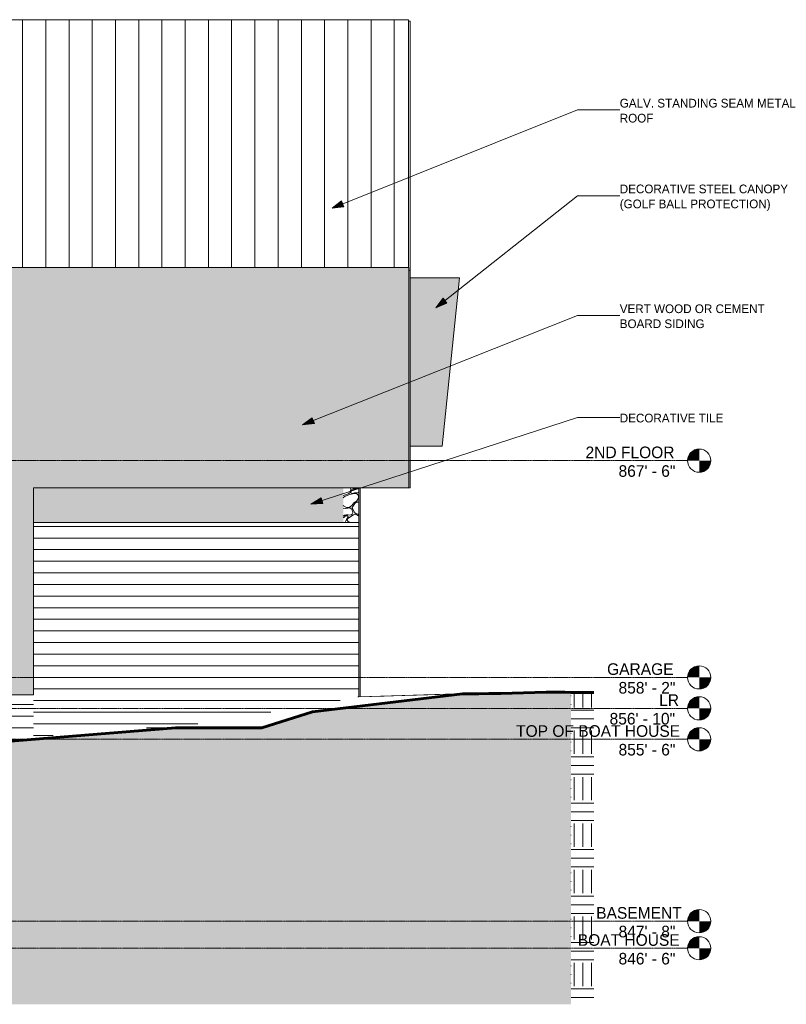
# Model space of a CAD drawing. Header units: inches. Extents: x -3203 to -1826, y -167 to 342.
# Tile 31 of 31: x -2221 to -1826, y -167 to 342. Entities that reach past the tile are written whole.
import ezdxf

# ---------------------------------------------------------------- set-up
doc = ezdxf.new("R2010")
doc.units = ezdxf.units.IN
doc.header["$MEASUREMENT"] = 0
doc.linetypes.add('Grid Line 1_2_', pattern=[0.875, 0.5, -0.125, 0.125, -0.125])
for name, color, linetype, lineweight in [('A-FLOR-LEVL', 51, 'Continuous', 9), ('A-FLOR-LEVL-1', 51, 'Grid Line 1_2_', 9), ('A-ROOF', 132, 'Continuous', 18), ('A-ROOF-PATT-1', 132, 'Continuous', 9), ('A-WALL', 113, 'Continuous', 18), ('A-WALL-PATT-1', 111, 'Continuous', 9), ('C-TOPO', 7, 'Continuous', 9), ('C-TOPO-1', 7, 'Continuous', 60), ('G-ANNO-TEXT', 231, 'Continuous', 9), ('I-WALL', 2, 'Continuous', 18), ('S-COLS', 52, 'Continuous', 9), ('S-FNDN', 32, 'Continuous', 18)]:
    doc.layers.add(name, color=color, linetype=linetype, lineweight=lineweight)
doc.styles.add('Century Gothic', font='ufonts.com_century-gothic.ttf', dxfattribs={"height": 6})
doc.styles.add('Century Gothic_1', font='ufonts.com_century-gothic.ttf', dxfattribs={"height": 4.5})
pattern_1 = [(0, (-2214.337, 2), (0, 6), [])]
pattern_2 = [(212.005, (-2082.228, 4.031), (-80.619876, -53.746335), [2.535, -250.987]), (213.69, (-2080.615, 5.106), (-26.87387, -26.87325), [1.938, -94.955]), (198.435, (-2079.809, 5.375), (-53.747, -26.8734), [0.85, -84.131]), (180, (-2078.734, 5.375), (-3e-15, -26.873), [1.075, -25.798]), (161.565, (-2077.928, 5.106), (-26.87304, 2e-05), [0.85, -84.131]), (333.435, (-2077.659, 24.455), (26.8731, 2e-05), [1.202, -58.889]), (296.565, (-2077.928, 24.992), (26.873, -26.8731), [0.601, -59.49]), (270, (-2077.928, 26.336), (26.873, 2e-15), [1.344, -25.53]), (186.34, (-2077.659, 8.868), (-214.98631, -26.872903), [2.433, -240.914]), (296.565, (-2071.747, 25.53), (26.873, -26.8731), [0.601, -59.49]), (303.69, (-2072.284, 26.336), (26.87325, -26.87387), [0.969, -95.924]), (229.399, (-2067.985, 14.512), (-134.36557, -161.240653), [2.478, -245.282]), (243.435, (-2067.179, 16.124), (2e-05, -26.8731), [1.803, -58.288]), (213.69, (-2057.773, 13.168), (-26.87387, -26.87325), [0.969, -95.924]), (33.69, (-2065.835, 5.643), (26.87387, 26.87325), [0.969, -95.924]), (0, (-2066.372, 5.643), (0, 26.873), [0.537, -26.336]), (333.435, (-2066.91, 5.912), (26.8731, 2e-05), [0.601, -59.49]), (284.036, (-2067.179, 6.987), (26.8731, -80.61944), [1.108, -109.693]), (270, (-2067.18, 7.525), (26.873, 2e-15), [0.537, -26.336]), (243.435, (-2067.179, 8.062), (2e-05, -26.8731), [0.601, -59.49]), (135, (-2067.179, 8.331), (-26.8729, 2e-15), [0.38, -37.625]), (90, (-2067.18, 8.062), (-26.873, 2e-15), [0.269, -26.605]), (18.435, (-2057.504, 20.424), (53.747, 26.8734), [1.7, -83.281]), (6.34, (-2055.892, 20.961), (214.98631, 26.872903), [2.433, -240.914]), (180, (-2056.967, 14.512), (-3e-15, -26.873), [1.612, -25.261]), (197.354, (-2052.667, 15.855), (-80.620223, -26.87323), [4.505, -445.973]), (198.435, (-2051.861, 16.124), (-53.747, -26.8734), [0.85, -84.131]), (213.69, (-2051.055, 16.661), (-26.87387, -26.87325), [0.969, -95.924]), (251.565, (-2050.786, 17.468), (-2e-05, -26.87304), [0.85, -84.131]), (243.435, (-2050.517, 18.005), (2e-05, -26.8731), [0.601, -59.49]), (270, (-2050.517, 18.543), (26.873, 2e-15), [0.537, -26.336]), (293.199, (-2051.323, 20.424), (26.874084, -53.74642), [2.047, -202.614]), (315, (-2052.13, 21.23), (26.8729, 0), [1.14, -36.864]), (0, (-2053.473, 21.23), (0, 26.873), [1.344, -25.53]), (341.565, (-2059.385, 14.78), (26.87304, -2e-05), [0.85, -84.131]), (303.69, (-2059.923, 15.587), (26.87325, -26.87387), [0.969, -95.924]), (279.462, (-2060.192, 17.199), (26.87256, -134.3664), [1.635, -161.829]), (270, (-2060.192, 18.81), (26.873, 2e-15), [1.612, -25.261]), (239.036, (-2059.385, 20.155), (-26.87303, -53.74617), [1.567, -155.13]), (188.13, (-2057.504, 20.424), (-161.24019, -26.8726), [1.9, -188.123]), (116.565, (-2077.39, 19.617), (-26.873, 26.8731), [0.601, -59.49]), (135, (-2076.853, 19.08), (-26.8729, 2e-15), [0.76, -37.244]), (168.69, (-2075.509, 18.811), (-26.87281, 0.00023), [1.37, -135.657]), (191.31, (-2074.166, 19.08), (-107.49318, -26.87314), [1.37, -135.657]), (194.036, (-2073.091, 19.349), (-80.61944, -26.8731), [1.108, -109.693]), (236.31, (-2072.553, 20.155), (-26.87322, -53.74604), [0.969, -95.924]), (236.31, (-2072.016, 20.961), (-26.87322, -53.74604), [0.969, -95.924]), (270, (-2072.016, 21.767), (26.873, 2e-15), [0.806, -26.067]), (291.801, (-2072.553, 23.111), (26.8727, -53.74692), [1.447, -143.27]), (116.565, (-2072.284, 17.468), (-26.873, 26.8731), [1.202, -58.889]), (168.69, (-2070.941, 17.199), (-26.87281, 0.00023), [1.37, -135.657]), (194.036, (-2069.866, 17.468), (-80.61944, -26.8731), [1.108, -109.693]), (225, (-2069.06, 18.274), (2e-15, -26.8729), [1.14, -36.864]), (251.565, (-2068.791, 19.08), (-2e-05, -26.87304), [0.85, -84.131]), (296.565, (-2069.328, 20.155), (26.873, -26.8731), [1.202, -58.889]), (315, (-2069.866, 20.692), (26.8729, 0), [0.76, -37.244]), (326.31, (-2070.672, 21.23), (53.74604, -26.87322), [0.969, -95.924]), (0, (-2071.21, 21.23), (0, 26.873), [0.537, -26.336]), (33.69, (-2072.016, 20.692), (26.87387, 26.87325), [0.969, -95.924]), (71.565, (-2072.284, 19.886), (2e-05, 26.87304), [0.85, -84.131]), (63.435, (-2072.553, 19.349), (-2e-05, 26.8731), [0.601, -59.49]), (71.565, (-2072.822, 18.543), (2e-05, 26.87304), [0.85, -84.131]), (104.036, (-2072.822, 17.468), (-26.8731, 80.61944), [1.108, -109.693]), (45, (-2073.359, 16.93), (0, 26.8729), [0.76, -37.244]), (18.435, (-2074.166, 16.661), (53.747, 26.8734), [0.85, -84.131]), (0, (-2075.51, 16.66), (0, 26.873), [1.344, -25.53]), (14.036, (-2076.584, 16.393), (80.61944, 26.8731), [1.108, -109.693]), (341.565, (-2077.39, 16.661), (26.87304, -2e-05), [0.85, -84.131]), (270, (-2077.39, 17.468), (26.873, 2e-15), [0.806, -26.067]), (225, (-2076.584, 18.274), (2e-15, -26.8729), [1.14, -36.864]), (198.435, (-2074.972, 18.811), (-53.747, -26.8734), [1.7, -83.281]), (180, (-2073.628, 18.81), (-3e-15, -26.873), [1.344, -25.53]), (153.435, (-2073.091, 18.543), (-26.8731, -2e-05), [0.601, -59.49]), (206.565, (-2062.879, 14.243), (-26.8731, -26.873), [0.601, -59.49]), (146.31, (-2062.073, 13.705), (-53.74604, 26.87322), [0.969, -95.924]), (119.745, (-2060.998, 11.824), (-80.619755, 134.36604), [2.167, -214.493]), (95.711, (-2060.729, 9.137), (-26.874985, 241.85912), [2.701, -267.372]), (90, (-2060.73, 8.868), (-26.873, 2e-15), [0.269, -26.605]), (63.435, (-2060.998, 8.331), (-2e-05, 26.8731), [0.601, -59.49]), (26.565, (-2061.535, 8.062), (26.8731, 26.87304), [0.601, -59.49]), (0, (-2062.34, 8.062), (0, 26.873), [0.806, -26.067]), (0, (-2062.61, 8.062), (0, 26.873), [0.269, -26.605]), (0, (-2063.148, 8.062), (0, 26.873), [0.537, -26.336]), (326.31, (-2063.954, 8.599), (53.74604, -26.87322), [0.969, -95.924]), (333.435, (-2064.491, 8.868), (26.8731, 2e-05), [0.601, -59.49]), (284.036, (-2064.76, 9.943), (26.8731, -80.61944), [1.108, -109.693]), (270, (-2064.76, 10.48), (26.873, 2e-15), [0.537, -26.336]), (270, (-2064.76, 11.287), (26.873, 2e-15), [0.806, -26.067]), (258.69, (-2064.491, 12.63), (-0.00023, -26.87281), [1.37, -135.657]), (231.34, (-2063.416, 13.974), (-80.62022, -107.49304), [1.721, -170.352]), (270, (-2057.773, 13.437), (26.873, 2e-15), [0.269, -26.605]), (270, (-2057.773, 13.705), (26.873, 2e-15), [0.269, -26.605]), (326.31, (-2058.579, 14.243), (53.74604, -26.87322), [0.969, -95.924]), (333.435, (-2060.192, 15.049), (26.8731, 2e-05), [1.803, -58.288]), (0, (-2061.535, 15.05), (0, 26.873), [1.344, -25.53]), (63.435, (-2061.804, 14.512), (-2e-05, 26.8731), [0.601, -59.49]), (90, (-2061.804, 13.437), (-26.873, 2e-15), [1.075, -25.798]), (135, (-2060.998, 12.63), (-26.8729, 2e-15), [1.14, -36.864]), (161.565, (-2060.192, 12.362), (-26.87304, 2e-05), [0.85, -84.131]), (180, (-2059.385, 12.362), (-3e-15, -26.873), [0.806, -26.067]), (198.435, (-2058.579, 12.63), (-53.747, -26.8734), [0.85, -84.131]), (351.87, (-2069.06, 27.142), (26.87303, -0.00038), [3.8, -186.222]), (14.036, (-2070.135, 26.873), (80.61944, 26.8731), [1.108, -109.693]), (53.13, (-2070.941, 25.798), (53.74654, 80.6201), [1.344, -133.023]), (95.194, (-2070.672, 22.842), (-26.87126, 268.73284), [2.968, -293.857]), (101.31, (-2070.403, 21.499), (-26.87314, 107.49318), [1.37, -135.657]), (143.13, (-2069.328, 20.692), (-80.6201, 53.74654), [1.344, -133.023]), (161.565, (-2068.522, 20.424), (-26.87304, 2e-05), [0.85, -84.131]), (198.435, (-2067.716, 20.692), (-53.747, -26.8734), [0.85, -84.131]), (225, (-2066.372, 22.036), (2e-15, -26.8729), [1.9, -36.104]), (228.814, (-2064.491, 24.186), (-161.239614, -188.112355), [2.857, -282.81]), (251.565, (-2064.223, 24.992), (-2e-05, -26.87304), [0.85, -84.131]), (270, (-2064.223, 25.26), (26.873, 2e-15), [0.269, -26.605]), (288.435, (-2064.491, 26.067), (26.8734, -53.747), [0.85, -84.131]), (326.31, (-2065.297, 26.605), (53.74604, -26.87322), [0.969, -95.924]), (90, (-2077.66, 20.155), (-26.873, 2e-15), [1.881, -24.992]), (338.199, (-2073.897, 23.648), (80.61982, -26.87288), [1.447, -143.27]), (0, (-2075.51, 23.648), (0, 26.873), [1.612, -25.261]), (30.964, (-2076.853, 22.842), (80.6192, 53.74697), [1.567, -155.13]), (45, (-2077.659, 22.036), (0, 26.873), [1.14, -36.864]), (90, (-2081.96, 11.556), (-26.873, 2e-15), [1.881, -24.992]), (116.565, (-2081.153, 9.943), (-26.873, 26.8731), [1.803, -58.288]), (153.435, (-2079.54, 9.137), (-26.8731, -2e-05), [1.803, -58.288]), (180, (-2078.197, 9.137), (-3e-15, -26.873), [1.344, -25.53]), (218.66, (-2076.853, 10.212), (-26.87304, -26.87338), [1.721, -170.352]), (231.34, (-2075.778, 11.556), (-80.62022, -107.49304), [1.721, -170.352]), (213.69, (-2074.166, 12.63), (-26.87387, -26.87325), [1.938, -94.955]), (239.036, (-2073.359, 13.974), (-26.87303, -53.74617), [1.567, -155.13]), (270, (-2073.36, 14.512), (26.873, 2e-15), [0.537, -26.336]), (270, (-2073.36, 15.318), (26.873, 2e-15), [0.806, -26.067]), (315, (-2074.166, 16.124), (26.8729, 0), [1.14, -36.864]), (350.538, (-2075.778, 16.393), (26.87364, 0.00015), [1.635, -161.829]), (14.036, (-2077.928, 15.855), (80.61944, 26.8731), [2.216, -108.585]), (18.435, (-2080.346, 15.049), (53.747, 26.8734), [2.549, -82.431]), (45, (-2081.153, 14.243), (0, 26.873), [1.14, -36.864]), (45, (-2081.959, 13.437), (0, 26.873), [1.14, -36.864]), (108.435, (-2076.047, 7.525), (-26.8734, 53.747), [1.7, -83.281]), (126.87, (-2075.241, 6.45), (-26.87385, 26.87335), [1.344, -133.023]), (146.31, (-2074.434, 5.912), (-53.74604, 26.87322), [0.969, -95.924]), (161.565, (-2073.628, 5.643), (-26.87304, 2e-05), [0.85, -84.131]), (135, (-2072.822, 4.837), (-26.8729, 2e-15), [1.14, -36.864]), (161.565, (-2072.016, 4.568), (-26.87304, 2e-05), [0.85, -84.131]), (180, (-2071.21, 4.568), (-3e-15, -26.873), [0.806, -26.067]), (206.565, (-2070.672, 4.837), (-26.8731, -26.873), [0.601, -59.49]), (206.565, (-2069.597, 5.375), (-26.8731, -26.873), [1.202, -58.889]), (189.462, (-2067.985, 5.643), (-134.3664, -26.87256), [1.635, -161.829]), (243.435, (-2067.447, 6.718), (2e-05, -26.8731), [1.202, -58.889]), (270, (-2067.447, 6.987), (26.873, 2e-15), [0.269, -26.605]), (270, (-2067.447, 7.525), (26.873, 2e-15), [0.537, -26.336]), (326.31, (-2068.253, 9.137), (53.74604, -26.87322), [0.969, -95.924]), (327.995, (-2070.403, 10.481), (134.36725, -80.61862), [2.535, -250.987]), (329.036, (-2071.747, 11.287), (53.74617, -26.87303), [1.567, -155.13]), (341.565, (-2073.359, 11.824), (26.87304, -2e-05), [1.7, -83.281]), (0, (-2074.434, 11.824), (0, 26.873), [1.075, -25.798]), (33.69, (-2075.241, 11.287), (26.87387, 26.87325), [0.969, -95.924]), (53.13, (-2076.047, 10.212), (53.74654, 80.6201), [1.344, -133.023]), (63.435, (-2076.584, 9.137), (-2e-05, 26.8731), [1.202, -58.889]), (225, (-2064.223, 6.987), (2e-15, -26.8729), [1.14, -36.864]), (236.31, (-2063.685, 7.793), (-26.87322, -53.74604), [0.969, -95.924]), (270, (-2063.685, 8.062), (26.873, 2e-15), [0.269, -26.605]), (315, (-2064.223, 8.599), (26.8729, 0), [0.76, -37.244]), (333.435, (-2065.297, 9.137), (26.8731, 2e-05), [1.202, -58.889]), (18.435, (-2066.91, 8.599), (53.747, 26.8734), [1.7, -83.281]), (75.964, (-2067.179, 7.525), (-0.00036, 26.87343), [1.108, -109.693]), (71.565, (-2079.272, 2.419), (2e-05, 26.87304), [0.85, -84.131]), (135, (-2078.734, 1.881), (-26.8729, 2e-15), [0.76, -37.244]), (146.31, (-2077.928, 1.344), (-53.74604, 26.87322), [0.969, -95.924]), (153.435, (-2076.853, 0.806), (-26.8731, -2e-05), [1.202, -58.889]), (180, (-2076.584, 0.806), (-3e-15, -26.873), [0.269, -26.605]), (161.565, (-2075.778, 0.537), (-26.87304, 2e-05), [0.85, -84.131]), (180, (-2074.703, 0.537), (-3e-15, -26.873), [1.075, -25.798]), (198.435, (-2073.897, 0.806), (-53.747, -26.8734), [0.85, -84.131]), (210.964, (-2072.553, 1.612), (-80.6192, -53.74697), [1.567, -155.13]), (206.565, (-2072.016, 1.881), (-26.8731, -26.873), [0.601, -59.49]), (251.565, (-2071.747, 2.687), (-2e-05, -26.87304), [0.85, -84.131]), (303.69, (-2072.284, 3.494), (26.87325, -26.87387), [0.969, -95.924]), (306.87, (-2073.091, 4.568), (26.87385, -26.87335), [1.344, -133.023]), (323.13, (-2074.166, 5.375), (80.6201, -53.74654), [1.344, -133.023]), (345.964, (-2075.241, 5.643), (26.87343, 0.00036), [1.108, -109.693]), (18.435, (-2076.047, 5.375), (53.747, 26.8734), [0.85, -84.131]), (30.964, (-2077.39, 4.568), (80.6192, 53.74697), [1.567, -155.13]), (39.806, (-2079.003, 3.225), (26.87256, 26.87335), [2.099, -207.788]), (135, (-2070.941, 0.806), (-26.8729, 2e-15), [0.38, -37.625]), (153.435, (-2070.403, 0.537), (-26.8731, -2e-05), [0.601, -59.49]), (191.31, (-2069.06, 0.806), (-107.49318, -26.87314), [1.37, -135.657]), (165.964, (-2067.985, 0.537), (-26.87343, -0.00036), [1.108, -109.693]), (175.236, (-2064.76, 0.269), (-26.872853, -0.000164), [3.236, -320.361]), (206.565, (-2064.223, 0.537), (-26.8731, -26.87304), [0.601, -59.49]), (225, (-2063.685, 1.075), (2e-15, -26.8729), [0.76, -37.244]), (270, (-2063.685, 2.42), (26.873, 2e-15), [1.344, -25.53]), (270, (-2063.685, 3.225), (26.873, 2e-15), [0.806, -26.067]), (308.66, (-2064.76, 4.568), (26.87338, -26.87304), [1.721, -170.352]), (338.199, (-2066.104, 5.106), (80.61982, -26.87288), [1.447, -143.27]), (348.69, (-2067.447, 5.375), (26.87281, -0.00023), [1.37, -135.657]), (18.435, (-2069.866, 4.568), (53.747, 26.8734), [2.549, -82.431]), (36.87, (-2070.941, 3.762), (26.87335, 26.87385), [1.344, -133.023]), (68.199, (-2071.478, 2.419), (26.87288, 80.61982), [1.447, -143.27]), (101.31, (-2071.21, 1.075), (-26.87314, 107.49318), [1.37, -135.657]), (348.69, (-2073.628, 26.605), (26.87281, -0.00023), [1.37, -135.657]), (354.806, (-2076.584, 26.873), (26.873363, 0.0002), [2.968, -293.857]), (0, (-2077.39, 26.873), (0, 26.873), [0.806, -26.067]), (45, (-2077.928, 26.336), (0, 26.873), [0.76, -37.244]), (180, (-2075.778, 23.917), (-3e-15, -26.873), [0.806, -26.067]), (188.13, (-2073.897, 24.186), (-161.24019, -26.8726), [1.9, -188.123]), (172.875, (-2071.747, 23.917), (-26.87349, 0.00024), [2.167, -214.493]), (225, (-2071.478, 24.186), (2e-15, -26.8729), [0.38, -37.625]), (270, (-2071.478, 24.992), (26.873, 2e-15), [0.806, -26.067]), (161.565, (-2062.879, 25.798), (-26.87304, 2e-05), [0.85, -84.131]), (180, (-2061.804, 25.798), (-3e-15, -26.873), [1.075, -25.798]), (198.435, (-2060.998, 26.067), (-53.747, -26.8734), [0.85, -84.131]), (170.538, (-2059.385, 25.798), (-26.87364, -0.00015), [1.635, -161.829]), (213.69, (-2058.579, 26.336), (-26.87387, -26.87325), [0.969, -95.924]), (270, (-2058.58, 26.605), (26.873, 2e-15), [0.269, -26.605]), (296.565, (-2058.848, 27.142), (26.873, -26.8731), [0.601, -59.49]), (341.565, (-2060.46, 27.679), (26.87304, -2e-05), [1.7, -83.281]), (341.565, (-2062.073, 28.217), (26.87304, -2e-05), [1.7, -83.281]), (14.036, (-2063.148, 27.948), (80.61944, 26.8731), [1.108, -109.693]), (45, (-2063.954, 27.142), (0, 26.8729), [1.14, -36.864]), (104.036, (-2063.685, 26.067), (-26.8731, 80.61944), [1.108, -109.693]), (0, (-2084.646, 2.687), (0, 26.873), [0.269, -26.605]), (315, (-2085.184, 3.225), (26.8729, 0), [0.76, -37.244]), (274.764, (-2085.452, 6.45), (26.87545, -295.606197), [3.236, -320.361]), (255.964, (-2085.184, 7.525), (0.00036, -26.87343), [1.108, -109.693]), (225, (-2084.646, 8.062), (2e-15, -26.8729), [0.76, -37.244]), (198.435, (-2082.228, 8.868), (-53.747, -26.8734), [2.549, -82.431]), (180, (-2081.96, 8.868), (-3e-15, -26.873), [0.269, -26.605]), (171.87, (-2080.078, 8.599), (-26.87303, 0.00038), [1.9, -188.123]), (146.31, (-2076.853, 8.331), (-53.74604, 26.87322), [0.969, -95.924]), (108.435, (-2076.315, 6.718), (-26.8734, 53.747), [1.7, -83.281]), (90, (-2076.315, 6.45), (-26.873, 2e-15), [0.269, -26.605]), (71.565, (-2076.584, 5.643), (2e-05, 26.87304), [0.85, -84.131]), (26.565, (-2077.122, 5.375), (26.8731, 26.873), [0.601, -59.49]), (18.435, (-2077.928, 5.106), (53.747, 26.8734), [0.85, -84.131]), (126.87, (-2063.416, 3.225), (-26.87385, 26.87335), [1.344, -133.023]), (123.69, (-2062.879, 2.419), (-26.87325, 26.87387), [0.969, -95.924]), (149.036, (-2061.535, 1.612), (-53.74617, 26.87303), [1.567, -155.13]), (168.69, (-2060.192, 1.344), (-26.87281, 0.00023), [1.37, -135.657]), (213.69, (-2059.385, 1.881), (-26.87387, -26.87325), [0.969, -95.924]), (251.565, (-2059.117, 2.687), (-2e-05, -26.87304), [0.85, -84.131]), (270, (-2059.117, 2.956), (26.873, 2e-15), [0.269, -26.605]), (279.462, (-2059.385, 4.568), (26.87256, -134.3664), [1.635, -161.829]), (243.435, (-2059.117, 5.106), (2e-05, -26.8731), [0.601, -59.49]), (270, (-2059.117, 5.375), (26.873, 2e-15), [0.269, -26.605]), (296.565, (-2059.923, 6.987), (26.87304, -26.8731), [1.803, -58.288]), (329.036, (-2061.266, 7.793), (53.74617, -26.87303), [1.567, -155.13]), (8.13, (-2063.148, 7.525), (161.24019, 26.8726), [1.9, -188.123]), (45, (-2064.223, 6.45), (0, 26.8729), [1.52, -36.484]), (45, (-2064.76, 5.912), (0, 26.8729), [0.76, -37.244]), (90, (-2064.76, 5.106), (-26.873, 2e-15), [0.806, -26.067]), (123.69, (-2064.223, 4.3), (-26.87325, 26.87387), [0.969, -95.924]), (101.31, (-2060.192, 9.137), (-26.87314, 107.49318), [1.37, -135.657]), (108.435, (-2059.923, 8.331), (-26.8734, 53.747), [0.85, -84.131]), (135, (-2059.654, 8.062), (-26.8729, 2e-15), [0.38, -37.625]), (180, (-2058.848, 8.062), (-3e-15, -26.873), [0.806, -26.067]), (213.69, (-2058.042, 8.599), (-26.87387, -26.87325), [0.969, -95.924]), (187.125, (-2055.892, 8.868), (-188.11344, -26.873064), [2.167, -214.493]), (236.31, (-2055.354, 9.674), (-26.87322, -53.74604), [0.969, -95.924]), (270, (-2055.354, 9.943), (26.873, 2e-15), [0.269, -26.605]), (288.435, (-2055.623, 10.749), (26.8734, -53.747), [0.85, -84.131]), (285.945, (-2056.161, 12.63), (26.87253, -80.620535), [1.956, -193.684]), (315, (-2056.698, 13.168), (26.8729, 0), [0.76, -37.244]), (18.435, (-2057.504, 12.899), (53.747, 26.8734), [0.85, -84.131]), (29.745, (-2059.385, 11.824), (134.36604, 80.619755), [2.167, -214.493]), (18.435, (-2060.192, 11.556), (53.747, 26.8734), [0.85, -84.131]), (75.964, (-2060.46, 10.481), (-0.00036, 26.87343), [1.108, -109.693]), (180, (-2068.253, 17.468), (-3e-15, -26.873), [0.806, -26.067]), (180, (-2067.716, 17.468), (-3e-15, -26.873), [0.537, -26.336]), (135, (-2067.179, 16.93), (-26.8729, 2e-15), [0.76, -37.244]), (90, (-2067.18, 16.124), (-26.873, 2e-15), [0.806, -26.067]), (26.565, (-2071.21, 11.824), (26.8731, 26.873), [1.803, -58.288]), (341.565, (-2072.016, 12.093), (26.87304, -2e-05), [0.85, -84.131]), (300.964, (-2072.822, 13.437), (53.74697, -80.6192), [1.567, -155.13]), (71.565, (-2067.716, 14.243), (2e-05, 26.87304), [0.85, -84.131]), (90, (-2067.716, 12.9), (-26.873, 2e-15), [1.344, -25.53]), (123.69, (-2067.179, 12.093), (-26.87325, 26.87387), [0.969, -95.924]), (153.435, (-2066.104, 11.556), (-26.8731, -2e-05), [1.202, -58.889]), (198.435, (-2065.297, 11.824), (-53.747, -26.8734), [0.85, -84.131]), (243.435, (-2065.029, 12.362), (2e-05, -26.8731), [0.601, -59.49]), (255.964, (-2064.76, 13.437), (0.00036, -26.87343), [1.108, -109.693]), (251.565, (-2064.491, 14.243), (-2e-05, -26.87304), [0.85, -84.131]), (291.801, (-2065.029, 15.587), (26.8727, -53.74692), [1.447, -143.27]), (323.13, (-2066.104, 16.393), (80.6201, -53.74654), [1.344, -133.023]), (18.435, (-2066.91, 16.124), (53.747, 26.8734), [0.85, -84.131]), (63.435, (-2067.447, 15.049), (-2e-05, 26.8731), [1.202, -58.889]), (135, (-2069.597, 10.212), (-26.8729, 2e-15), [1.14, -36.864]), (149.036, (-2068.253, 9.406), (-53.74617, 26.87303), [1.567, -155.13]), (146.31, (-2067.447, 8.868), (-53.74604, 26.87322), [0.969, -95.924]), (180, (-2066.91, 8.868), (-3e-15, -26.873), [0.537, -26.336]), (210.964, (-2065.566, 9.674), (-80.6192, -53.74697), [1.567, -155.13]), (243.435, (-2065.297, 10.212), (2e-05, -26.8731), [0.601, -59.49]), (303.69, (-2065.835, 11.018), (26.87325, -26.87387), [0.969, -95.924]), (321.34, (-2067.179, 12.093), (107.49304, -80.62022), [1.721, -170.352]), (345.964, (-2068.253, 12.362), (26.87343, 0.00036), [1.108, -109.693]), (11.31, (-2069.597, 12.093), (107.49318, 26.87314), [1.37, -135.657]), (26.565, (-2070.135, 11.824), (26.8731, 26.873), [0.601, -59.49]), (71.565, (-2070.403, 11.018), (2e-05, 26.87304), [0.85, -84.131]), (15.945, (-2070.941, 16.93), (80.620535, 26.87253), [1.956, -193.684]), (29.745, (-2072.822, 15.855), (134.36604, 80.619755), [2.167, -214.493]), (63.435, (-2073.091, 15.318), (-2e-05, 26.8731), [0.601, -59.49]), (90, (-2073.09, 14.512), (-26.873, 2e-15), [0.806, -26.067]), (104.036, (-2072.822, 13.437), (-26.8731, 80.61944), [1.108, -109.693]), (120.964, (-2072.016, 12.093), (-53.74697, 80.6192), [1.567, -155.13]), (153.435, (-2056.967, 26.336), (-26.8731, -2e-05), [0.601, -59.49]), (180, (-2056.43, 26.336), (-3e-15, -26.873), [0.537, -26.336]), (209.745, (-2054.548, 27.411), (-134.36604, -80.619755), [2.167, -214.493]), (225, (-2053.473, 28.486), (2e-15, -26.8729), [1.52, -36.484]), (239.036, (-2052.667, 29.829), (-26.87303, -53.74617), [1.567, -155.13]), (239.036, (-2051.861, 31.173), (-26.87303, -53.74617), [1.567, -155.13]), (270, (-2051.86, 31.442), (26.873, 2e-15), [0.269, -26.605]), (333.435, (-2052.398, 31.71), (26.8731, 2e-05), [0.601, -59.49]), (0, (-2053.204, 31.71), (0, 26.873), [0.806, -26.067]), (45, (-2054.011, 30.904), (0, 26.8729), [1.14, -36.864]), (26.565, (-2057.235, 29.292), (26.8731, 26.873), [3.605, -56.485]), (30.964, (-2058.579, 28.486), (80.6192, 53.74697), [1.567, -155.13]), (90, (-2058.58, 27.948), (-26.873, 2e-15), [0.537, -26.336]), (128.66, (-2057.504, 26.605), (-26.87338, 26.87304), [1.721, -170.352]), (255.964, (-2060.46, 17.736), (0.00036, -26.87343), [1.108, -109.693]), (281.31, (-2060.729, 19.08), (26.87314, -107.49318), [1.37, -135.657]), (309.806, (-2062.073, 20.692), (26.87335, -26.87256), [2.099, -207.788]), (329.036, (-2063.416, 21.499), (53.74617, -26.87303), [1.567, -155.13]), (345.964, (-2064.491, 21.767), (26.87343, 0.00036), [1.108, -109.693]), (0, (-2065.566, 21.767), (0, 26.873), [1.075, -25.798]), (26.565, (-2066.641, 21.23), (26.8731, 26.873), [1.202, -58.889]), (45, (-2067.447, 20.424), (0, 26.8729), [1.14, -36.864]), (53.13, (-2068.253, 19.349), (53.74654, 80.6201), [1.344, -133.023]), (90, (-2068.253, 18.543), (-26.873, 2e-15), [0.806, -26.067]), (135, (-2067.447, 17.736), (-26.8729, 2e-15), [1.14, -36.864]), (144.462, (-2065.566, 16.393), (-80.619876, 53.7472), [2.312, -228.861]), (135, (-2064.223, 15.049), (-26.8729, 2e-15), [1.9, -36.104]), (153.435, (-2063.148, 14.512), (-26.8731, -2e-05), [1.202, -58.889]), (206.565, (-2062.073, 15.049), (-26.8731, -26.873), [1.202, -58.889]), (230.194, (-2060.729, 16.661), (-107.49424, -134.36609), [2.099, -207.788]), (66.801, (-2064.223, 23.111), (53.74718, 134.366145), [2.047, -202.614]), (90, (-2064.223, 22.305), (-26.873, 2e-15), [0.806, -26.067]), (153.435, (-2063.685, 22.036), (-26.8731, -2e-05), [0.601, -59.49]), (153.435, (-2062.61, 21.499), (-26.8731, -2e-05), [1.202, -58.889]), (149.036, (-2061.266, 20.692), (-53.74617, 26.87303), [1.567, -155.13]), (180, (-2059.923, 20.692), (-3e-15, -26.873), [1.344, -25.53]), (180, (-2058.31, 20.692), (-3e-15, -26.873), [1.612, -25.261]), (213.69, (-2057.504, 21.23), (-26.87387, -26.87325), [0.969, -95.924]), (243.435, (-2056.967, 22.305), (2e-05, -26.8731), [1.202, -58.889]), (277.125, (-2057.235, 24.455), (26.873064, -188.11344), [2.167, -214.493]), (315, (-2057.773, 24.992), (26.8729, 0), [0.76, -37.244]), (341.565, (-2058.579, 25.261), (26.87304, -2e-05), [0.85, -84.131]), (352.875, (-2060.729, 25.53), (26.87349, -0.00024), [2.167, -214.493]), (0, (-2062.073, 25.53), (0, 26.873), [1.344, -25.53]), (21.801, (-2063.416, 24.992), (53.74692, 26.8727), [1.447, -143.27]), (90, (-2051.323, 23.648), (-26.873, 2e-15), [1.075, -25.798]), (90, (-2051.323, 22.574), (-26.873, 2e-15), [1.075, -25.798]), (56.31, (-2051.861, 21.767), (26.87322, 53.74604), [0.969, -95.924]), (18.435, (-2052.667, 21.499), (53.747, 26.8734), [0.85, -84.131]), (0, (-2055.354, 21.5), (0, 26.873), [2.687, -24.186]), (341.565, (-2056.161, 21.767), (26.87304, -2e-05), [0.85, -84.131]), (296.565, (-2056.429, 22.305), (26.873, -26.8731), [0.601, -59.49]), (278.13, (-2056.698, 24.186), (26.8726, -161.24019), [1.9, -188.123]), (270, (-2056.698, 24.455), (26.873, 2e-15), [0.269, -26.605]), (251.565, (-2056.429, 25.261), (-2e-05, -26.87304), [0.85, -84.131]), (225, (-2055.623, 26.067), (2e-15, -26.8729), [1.14, -36.864]), (218.66, (-2054.279, 27.142), (-26.87304, -26.87338), [1.721, -170.352]), (225, (-2053.473, 27.948), (2e-15, -26.8729), [1.14, -36.864]), (206.565, (-2052.936, 28.217), (-26.8731, -26.87304), [0.601, -59.49]), (180, (-2052.398, 28.217), (-3e-15, -26.873), [0.537, -26.336]), (123.69, (-2051.861, 27.411), (-26.87325, 26.87387), [0.969, -95.924]), (108.435, (-2051.592, 26.605), (-26.8734, 53.747), [0.85, -84.131]), (98.13, (-2051.323, 24.723), (-26.8726, 161.24019), [1.9, -188.123])]
pattern_3 = [(0, (-2080.615, 0), (12, 12), [12, -12]), (0, (-2080.615, 4.5), (12, 12), [12, -12]), (0, (-2080.615, 9), (12, 12), [12, -12]), (90, (-2079.115, 10.5), (-12, 12), [12, -12]), (90, (-2074.615, 10.5), (-12, 12), [12, -12]), (90, (-2070.115, 10.5), (-12, 12), [12, -12])]

# ---------------------------------------------------------------- blocks, each defined once
blk = doc.blocks.new('Walls 3 - Walls 3-1307280-BUILDING ELEVATION - WEST')
at = {"layer": 'A-WALL'}
blk.add_hatch(color=256, dxfattribs=at).paths.add_polyline_path([(-2003.34, 121.5), (-1994.34, 208.5), (-2019.84, 208.5), (-2019.84, 121.5)], flags=0)
for p, q in [((-1994.34, 208.5), (-2019.84, 208.5)), ((-2003.34, 121.5), (-1994.34, 208.5)), ((-2019.84, 121.5), (-2003.34, 121.5))]:
    blk.add_line(p, q, dxfattribs=at)
blk = doc.blocks.new('Walls 2 - Walls 3-1307343-BUILDING ELEVATION - WEST')
at = {"layer": 'A-WALL'}
blk.add_hatch(color=256, dxfattribs=at).paths.add_polyline_path([(-1994.34, 208), (-1994.34, 208.5), (-1994.39, 208)], flags=0)
for p, q in [((-1994.34, 208.5), (-1994.39, 208)), ((-1994.34, 208), (-1994.39, 208)), ((-1994.34, 208.5), (-1994.34, 208))]:
    blk.add_line(p, q, dxfattribs=at)
blk = doc.blocks.new('Level - Level Head - Circle-50818-BUILDING ELEVATION - WEST')
at = {"layer": 'A-FLOR-LEVL'}
h = blk.add_hatch(color=256, dxfattribs=at)
edge = h.paths.add_edge_path(flags=0)
edge.add_line((-1870.53, 2), (-1876.53, 2))
edge.add_arc((-1870.53, 2), 6, 90, 180, ccw=False)
edge.add_line((-1870.53, 8), (-1870.53, 2))
h = blk.add_hatch(color=256, dxfattribs=at)
edge = h.paths.add_edge_path(flags=0)
edge.add_line((-1870.53, -4), (-1870.53, 2))
edge.add_line((-1870.53, 2), (-1864.53, 2))
edge.add_arc((-1870.53, 2), 6, 270, 360, ccw=False)
blk.add_circle((-1870.53, 2), 6, dxfattribs=at)

msp = doc.modelspace()

# ---------------------------------------------------------------- hatches: boundary and pattern name
at = {"layer": 'A-ROOF-PATT-1'}
h = msp.add_hatch(dxfattribs=at)
h.set_pattern_fill('FP_2', color=256, style=0, pattern_type=2)
h.set_pattern_definition([(90, (0, 4603.035), (-12, 7e-16), [])])
h.paths.add_polyline_path([(-2424.52, 213.75), (-2020.59, 213.75), (-2020.59, 341.87), (-2717.59, 341.87), (-2717.59, 213.75), (-2462.95, 213.75)], flags=0)
at = {"layer": 'A-WALL-PATT-1'}
h = msp.add_hatch(dxfattribs=at)
h.set_pattern_fill('FP_7', color=256, style=0, pattern_type=2)
h.set_pattern_definition([(90, (-2713.4, -11), (-51.125, 3e-15), [24, 0, 0, 0]), (90, (-2707.9, -11), (-51.125, 3e-15), [24, 0, 0, 0]), (90, (-2707.524, -11), (-51.125, 3e-15), [24, 0, 0, 0]), (90, (-2704.024, -11), (-51.125, 3e-15), [24, 0, 0, 0]), (90, (-2703.65, -11), (-51.125, 3e-15), [24, 0, 0, 0]), (90, (-2698.15, -11), (-51.125, 3e-15), [24, 0, 0, 0]), (90, (-2697.774, -11), (-51.125, 3e-15), [24, 0, 0, 0]), (90, (-2686.4, -11), (-51.125, 3e-15), [24, 0, 0, 0]), (90, (-2686.024, -11), (-51.125, 3e-15), [24, 0, 0, 0]), (90, (-2682.524, -11), (-51.125, 3e-15), [24, 0, 0, 0]), (90, (-2682.15, -11), (-51.125, 3e-15), [24, 0, 0, 0]), (90, (-2678.65, -11), (-51.125, 3e-15), [24, 0, 0, 0]), (90, (-2678.274, -11), (-51.125, 3e-15), [24, 0, 0, 0]), (90, (-2672.4, -11), (-51.125, 3e-15), [24, 0, 0, 0]), (90, (-2672.024, -11), (-51.125, 3e-15), [24, 0, 0, 0]), (90, (-2666.524, -11), (-51.125, 3e-15), [24, 0, 0, 0]), (90, (-2666.15, -11), (-51.125, 3e-15), [24, 0, 0, 0]), (90, (-2662.65, -11), (-51.125, 3e-15), [24, 0, 0, 0]), (90, (-2692.274, -11), (-51.125, 3e-15), [24, 0, 0, 0]), (90, (-2691.9, -11), (-51.125, 3e-15), [24, 0, 0, 0])])
h.paths.add_polyline_path([(-2386.09, -7), (-2214.34, -7), (-2214.34, 100), (-2020.52, 100), (-2020.52, 213.75), (-2718.34, 213.75), (-2718.34, 82), (-2670.34, 82), (-2670.34, -7), (-2539.82, -7)], flags=0)
h.paths.add_polyline_path([(-2575.85, 150), (-2579.09, 150), (-2579.09, 186), (-2543.09, 186), (-2543.09, 150), (-2573.45, 150)], flags=0)
h.paths.add_polyline_path([(-2530.09, 150), (-2530.09, 186), (-2494.09, 186), (-2494.09, 150), (-2527.81, 150)], flags=0)
h.paths.add_polyline_path([(-2376.48, 150), (-2404.09, 150), (-2404.09, 186), (-2368.09, 186), (-2368.09, 150), (-2374.08, 150)], flags=0)
h = msp.add_hatch(dxfattribs=at)
h.set_pattern_fill('FP_8', color=256, style=0, pattern_type=2)
h.set_pattern_definition(pattern_2)
h.paths.add_polyline_path([(-2158.99, 82), (-2054.34, 82), (-2054.34, 100), (-2214.34, 100), (-2214.34, 82)], flags=0)
h = msp.add_hatch(dxfattribs=at)
h.set_pattern_fill('FP_8', color=256, style=0, pattern_type=2)
h.set_pattern_definition(pattern_2)
h.paths.add_polyline_path([(-2046.34, 82), (-2046.34, 100), (-2054.34, 100), (-2054.34, 82)], flags=0)
h = msp.add_hatch(dxfattribs=at)
h.set_pattern_fill('FP_4', color=256, style=0, pattern_type=2)
h.set_pattern_definition(pattern_1)
h.paths.add_polyline_path([(-2214.34, -28.83), (-2155.47, -24), (-2141.29, -24), (-2109, -18.56), (-2067.99, -12.45), (-2054.34, -9.65), (-2054.34, 82), (-2214.34, 82), (-2214.34, -24)], flags=0)
h = msp.add_hatch(dxfattribs=at)
h.set_pattern_fill('FP_4', color=256, style=0, pattern_type=2)
h.set_pattern_definition(pattern_1)
h.paths.add_polyline_path([(-2054.34, -9.65), (-2046.34, -8), (-2046.34, 82), (-2054.34, 82), (-2054.34, -8.24)], flags=0)
h = msp.add_hatch(dxfattribs=at)
h.set_pattern_fill('FP_10', color=256, style=0, pattern_type=2)
h.set_pattern_definition([(0, (-2482.337, -138), (0, 6), [])])
h.paths.add_polyline_path([(-2482.34, -52.1), (-2476.08, -51.24), (-2472.87, -50.71), (-2455.13, -48), (-2448.77, -48), (-2409.89, -44.59), (-2399.61, -43.6), (-2370.75, -41.41), (-2353.01, -40.21), (-2214.34, -28.83), (-2214.34, -7), (-2482.34, -7), (-2482.34, -49.73)], flags=0)
at = {"layer": 'C-TOPO'}
h = msp.add_hatch(dxfattribs=at)
h.set_pattern_fill('FP_9', color=256, style=0, pattern_type=2)
h.set_pattern_definition(pattern_3)
h.paths.add_polyline_path([(-2697.59, -166.95), (-1936.77, -166.95), (-1936.77, -5.75), (-1949.48, -5.6), (-1972.99, -6.27), (-1992.79, -6.55), (-2070.29, -15.72), (-2096.44, -24), (-2141.05, -24), (-2288.89, -36.13), (-2399.61, -43.6), (-2409.89, -44.59), (-2448.77, -48), (-2454.39, -48), (-2464.84, -49.73), (-2527.34, -58.32), (-2563.14, -63.11), (-2586.3, -66.07), (-2653.8, -72), (-2775.69, -72), (-2799.88, -80.46), (-2829.12, -83.96), (-2853.81, -91.79), (-2901.82, -93.34), (-2918.66, -96), (-2954.41, -96), (-2976.53, -96.65), (-2985.36, -99.29), (-3046.78, -120), (-3054.89, -120), (-3072.48, -125.14), (-3113.87, -144), (-3115.21, -144), (-3142.59, -166.95), (-2706.86, -166.95)], flags=0)
h = msp.add_hatch(dxfattribs=at)
h.set_pattern_fill('FP_9', color=256, style=0, pattern_type=2)
h.set_pattern_definition(pattern_3)
h.paths.add_polyline_path([(-1936.77, -166.95), (-1924.89, -166.95), (-1924.89, -5.8), (-1936.77, -5.75), (-1936.77, -29.11)], flags=0)
at = {"layer": 'G-ANNO-TEXT'}
for points in [[(-2060.16, 244.5), (-2054, 245.23), (-2055.19, 248.22)], [(-2006.52, 192.93), (-2000.82, 195.39), (-2002.81, 197.91)], [(-2075.39, 132.46), (-2069.22, 133.18), (-2070.41, 136.17)], [(-2071.04, 91.44), (-2064.83, 91.77), (-2065.83, 94.83)]]:
    msp.add_hatch(color=256, dxfattribs=at).paths.add_polyline_path(points, flags=0)
at = {"layer": 'S-COLS'}
h = msp.add_hatch(dxfattribs=at)
h.set_pattern_fill('FP_5', color=256, style=0, pattern_type=2)
h.set_pattern_definition([(90, (-2048.396, 0), (-2, 1e-16), [])])
h.paths.add_polyline_path([(-2046.34, -8), (-2045.65, -7.98), (-2045.65, 100), (-2046.34, 100), (-2046.34, -7.89)], flags=0)

# ---------------------------------------------------------------- linework, layer by layer
at = {"layer": 'A-FLOR-LEVL-1'}
for p, q in [((-3203.11, 114), (-1876.53, 114)), ((-3203.11, 2), (-1876.53, 2)), ((-3203.11, -14), (-1876.53, -14)), ((-3203.11, -30), (-1876.53, -30)), ((-3203.11, -124), (-1876.53, -124)), ((-3203.11, -138), (-1876.53, -138))]:
    msp.add_line(p, q, dxfattribs=at)
at = {"layer": 'A-ROOF'}
for p, q in [((-2020.59, 341.87), (-2717.59, 341.87)), ((-2020.59, 213.75), (-2020.59, 341.87))]:
    msp.add_line(p, q, dxfattribs=at)
at = {"layer": 'C-TOPO'}
for p, q in [((-2070.29, -15.72), (-1992.79, -6.55)), ((-2046.34, -8), (-2046.9, -8.07)), ((-2046.34, -8), (-1979.2, -6.02)), ((-2046.34, -8), (-1992.79, -6.55)), ((-2033.24, -7.69), (-2046.34, -8)), ((-1988.86, -6.49), (-1992.79, -6.55)), ((-1988.86, -6.49), (-1984.35, -6.43)), ((-1984.35, -6.43), (-1979.12, -6.35)), ((-1949.48, -5.6), (-1979.2, -6.02)), ((-1972.99, -6.27), (-1979.12, -6.35)), ((-1972.99, -6.27), (-1978.52, -6.4)), ((-1949.48, -5.6), (-1972.99, -6.27)), ((-1949.48, -5.6), (-1946.81, -5.63)), ((-1943.67, -5.67), (-1946.81, -5.63)), ((-1939.91, -5.71), (-1943.67, -5.67)), ((-1936.77, -5.75), (-1939.91, -5.71)), ((-1926.92, -5.79), (-1936.77, -5.75)), ((-1924.89, -5.8), (-1926.92, -5.79)), ((-2070.29, -15.72), (-2096.44, -24)), ((-2141.05, -24), (-2288.89, -36.13)), ((-2155.96, -24), (-2141.05, -24)), ((-2141.05, -24), (-2125.55, -24)), ((-2096.44, -24), (-2125.55, -24)), ((-2096.44, -24), (-2096.45, -24))]:
    msp.add_line(p, q, dxfattribs=at)
at = {"layer": 'C-TOPO-1'}
for p, q in [((-1992.79, -6.55), (-2070.29, -15.72)), ((-1988.86, -6.49), (-1992.79, -6.55)), ((-1984.35, -6.43), (-1988.86, -6.49)), ((-1979.12, -6.35), (-1984.35, -6.43)), ((-1972.99, -6.27), (-1979.12, -6.35)), ((-1949.48, -5.6), (-1972.99, -6.27)), ((-1946.81, -5.63), (-1949.48, -5.6)), ((-1943.67, -5.67), (-1946.81, -5.63)), ((-1939.91, -5.71), (-1943.67, -5.67)), ((-1936.77, -5.75), (-1939.91, -5.71)), ((-1936.77, -5.75), (-1926.92, -5.79)), ((-1926.92, -5.79), (-1924.89, -5.8)), ((-2070.29, -15.72), (-2096.44, -24)), ((-2141.05, -24), (-2288.89, -36.13)), ((-2125.55, -24), (-2141.05, -24)), ((-2096.44, -24), (-2125.55, -24))]:
    msp.add_line(p, q, dxfattribs=at)
at = {"layer": 'G-ANNO-TEXT'}
for p, q in [((-2060.16, 244.5), (-1933.3, 295.24)), ((-1933.3, 295.24), (-1911.56, 295.24)), ((-2006.52, 192.93), (-1933.3, 250.92)), ((-1933.3, 250.92), (-1911.56, 250.92)), ((-2055.19, 248.22), (-2060.16, 244.5)), ((-2060.16, 244.5), (-2054, 245.23)), ((-2054, 245.23), (-2055.19, 248.22)), ((-2002.81, 197.91), (-2006.52, 192.93)), ((-2006.52, 192.93), (-2000.82, 195.39)), ((-2000.82, 195.39), (-2002.81, 197.91)), ((-2075.39, 132.46), (-1933.3, 189)), ((-1933.3, 189), (-1911.56, 189)), ((-2070.41, 136.17), (-2075.39, 132.46)), ((-2075.39, 132.46), (-2069.22, 133.18)), ((-2071.04, 91.44), (-1933.3, 136.38)), ((-2069.22, 133.18), (-2070.41, 136.17)), ((-1933.3, 136.38), (-1911.56, 136.38)), ((-2065.83, 94.83), (-2071.04, 91.44)), ((-2071.04, 91.44), (-2064.83, 91.77)), ((-2064.83, 91.77), (-2065.83, 94.83))]:
    msp.add_line(p, q, dxfattribs=at)
at = {"layer": 'I-WALL'}
for p, q in [((-2020.59, 341.17), (-2019.84, 341.17)), ((-2019.84, 341.17), (-2019.84, 100)), ((-2020.52, 213.75), (-2718.34, 213.75)), ((-2020.52, 100), (-2020.52, 213.75)), ((-2019.84, 212.29), (-2020.52, 212.29)), ((-2214.34, -7), (-2214.34, 100)), ((-2214.34, 100), (-2019.84, 100)), ((-2670.34, -7), (-2214.34, -7))]:
    msp.add_line(p, q, dxfattribs=at)
at = {"layer": 'S-COLS'}
msp.add_line((-2045.65, 100), (-2045.65, -7.98), dxfattribs=at)
at = {"layer": 'S-FNDN'}
for p, q in [((-2046.34, 100), (-2046.34, -8)), ((-2046.34, 82), (-2214.34, 82))]:
    msp.add_line(p, q, dxfattribs=at)

# ---------------------------------------------------------------- block references
at = {"layer": 'A-FLOR-LEVL'}
for p in [(0, 112), (0, 0), (0, -16), (0, -32), (0, -126), (0, -140)]:
    msp.add_blockref('Level - Level Head - Circle-50818-BUILDING ELEVATION - WEST', p, dxfattribs=at)
at = {"layer": 'A-WALL'}
for name in ['Walls 3 - Walls 3-1307280-BUILDING ELEVATION - WEST', 'Walls 2 - Walls 3-1307343-BUILDING ELEVATION - WEST']:
    msp.add_blockref(name, (0, 0), dxfattribs=at)

# ---------------------------------------------------------------- texts
at = {"layer": 'A-FLOR-LEVL', "char_height": 6, "attachment_point": 1, "style": 'Century Gothic'}
for s, insert, width in [('2ND FLOOR', (-1929.21, 121.28), 56.964), ('867\' - 6"', (-1912.17, 111.64), 36.663), ('GARAGE', (-1918.09, 9.28), 43.4805), ('858\' - 2"', (-1912.17, -0.36), 36.663), ('LR', (-1891.2, -6.72), 10.908), ('856\' - 10"', (-1916.8, -16.36), 42.2685), ('TOP OF BOAT HOUSE', (-1965.09, -22.72), 100.4445), ('855\' - 6"', (-1912.17, -32.36), 36.663), ('BASEMENT', (-1923.71, -116.72), 50.298), ('847\' - 8"', (-1912.17, -126.36), 36.663), ('BOAT HOUSE', (-1933.21, -130.72), 61.812), ('846\' - 6"', (-1912.17, -140.36), 36.663)]:
    msp.add_mtext(s, dxfattribs=dict(at, insert=insert, width=width))
at = {"layer": 'G-ANNO-TEXT', "char_height": 4.5, "attachment_point": 1, "style": 'Century Gothic_1'}
for s, insert, width in [('GALV. STANDING SEAM METAL', (-1911.56, 300.99), 113.7765), ('ROOF', (-1911.56, 293.24), 21.816), ('DECORATIVE STEEL CANOPY', (-1911.56, 256.67), 104.9895), ('(GOLF BALL PROTECTION)', (-1911.56, 248.92), 95.142), ('VERT WOOD OR CEMENT', (-1911.56, 194.75), 92.8695), ('BOARD SIDING', (-1911.56, 187), 55.449), ('DECORATIVE TILE', (-1911.56, 138.26), 63.4785)]:
    msp.add_mtext(s, dxfattribs=dict(at, insert=insert, width=width))

doc.saveas('drawing.dxf')
